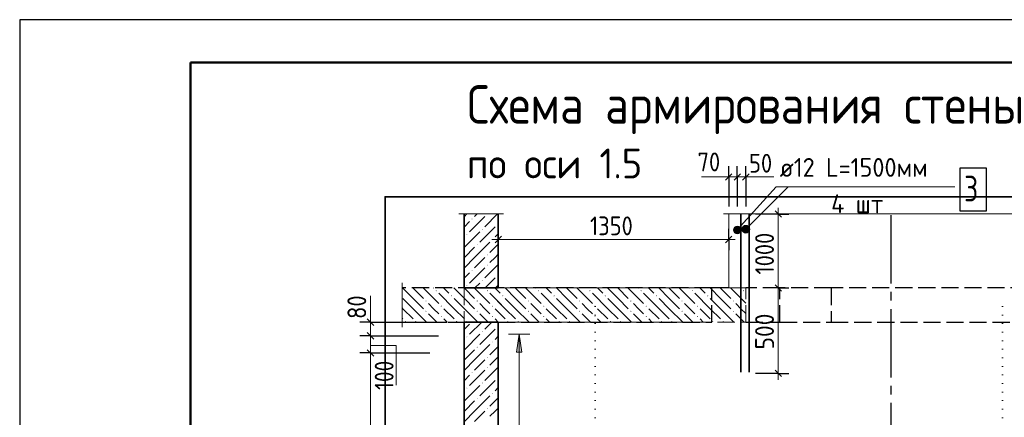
# Model space of a CAD drawing. Header units: millimetres. Extents: x 0 to 50400, y 0 to 35640.
# Tile 9 of 21: x 0 to 13837, y 30053 to 35640. Entities that reach past the tile are written whole.
import ezdxf

# ---------------------------------------------------------------- set-up
doc = ezdxf.new("R2010")
doc.units = ezdxf.units.MM
for name, pattern in [('______2', [324, 240, -84]), ('______5', [1320, 960, -120, 120, -120]), ('______9', [120, 0, -120])]:
    doc.linetypes.add(name, pattern=pattern)
for name, color, linetype, lineweight in [('Standard', 7, 'Continuous', 25), ('ЖБ Лестница', 52, 'Continuous', 25), ('ЖБ Перекрытие верхний уровень', 7, 'Continuous', 35), ('ЖБ Стена верхний уровень', 7, 'Continuous', 35), ('Заголовок чертежа', 7, 'Continuous', 25), ('Общий02', 7, 'Continuous', 18), ('Позиционная метка линия выноска', 7, 'Continuous', 13), ('Позиционная метка номер позиции', 7, 'Continuous', 13), ('Сечения символ', 7, 'Continuous', 25)]:
    doc.layers.add(name, color=color, linetype=linetype, lineweight=lineweight)
doc.layers.add('Оси', color=7, linetype='______5', true_color=0x656565)
doc.layers.add('Стена обрамление Г-обр.', color=7, linetype='Continuous', true_color=0xa0a0a0)
doc.layers.add('Размерная выноска', color=7, linetype='Continuous')
doc.styles.add('ISOCPEUR', font='txt')

msp = doc.modelspace()

# ---------------------------------------------------------------- hatches: boundary and pattern name
at = {"layer": 'ЖБ Лестница', "linetype": 'Continuous', "lineweight": 18, "transparency": 33554687}
for points in [[(6566, 31831), (6573, 31839), (6581, 31831), (6573, 31823)], [(7286, 31831), (7293, 31839), (7301, 31831), (7293, 31823)], [(8006, 31831), (8013, 31839), (8021, 31831), (8013, 31823)], [(8726, 31831), (8733, 31839), (8741, 31831), (8733, 31823)], [(9446, 31831), (9453, 31839), (9461, 31831), (9453, 31823)], [(10166, 31831), (10173, 31839), (10181, 31831), (10173, 31823)], [(6422, 31687), (6429, 31695), (6437, 31687), (6429, 31679)], [(6782, 31759), (6789, 31767), (6797, 31759), (6789, 31751)], [(7142, 31687), (7149, 31695), (7157, 31687), (7149, 31679)], [(7502, 31759), (7509, 31767), (7517, 31759), (7509, 31751)], [(7862, 31687), (7869, 31695), (7877, 31687), (7869, 31679)], [(8222, 31759), (8229, 31767), (8237, 31759), (8229, 31751)], [(8582, 31687), (8589, 31695), (8597, 31687), (8589, 31679)], [(8942, 31759), (8949, 31767), (8957, 31759), (8949, 31751)], [(9302, 31687), (9309, 31695), (9317, 31687), (9309, 31679)], [(9662, 31759), (9669, 31767), (9677, 31759), (9669, 31751)], [(10022, 31687), (10029, 31695), (10037, 31687), (10029, 31679)], [(6422, 31543), (6429, 31551), (6437, 31543), (6429, 31535)], [(6638, 31615), (6645, 31623), (6653, 31615), (6645, 31607)], [(7142, 31543), (7149, 31551), (7157, 31543), (7149, 31535)], [(7358, 31615), (7365, 31623), (7373, 31615), (7365, 31607)], [(7862, 31543), (7869, 31551), (7877, 31543), (7869, 31535)], [(8078, 31615), (8085, 31623), (8093, 31615), (8085, 31607)], [(8582, 31543), (8589, 31551), (8597, 31543), (8589, 31535)], [(8798, 31615), (8805, 31623), (8813, 31615), (8805, 31607)], [(9302, 31543), (9309, 31551), (9317, 31543), (9309, 31535)], [(9518, 31615), (9525, 31623), (9533, 31615), (9525, 31607)], [(10022, 31543), (10029, 31551), (10037, 31543), (10029, 31535)], [(6638, 31471), (6645, 31479), (6653, 31471), (6645, 31463)], [(7358, 31471), (7365, 31479), (7373, 31471), (7365, 31463)], [(8078, 31471), (8085, 31479), (8093, 31471), (8085, 31463)], [(8798, 31471), (8805, 31479), (8813, 31471), (8805, 31463)], [(9518, 31471), (9525, 31479), (9533, 31471), (9525, 31463)], [(6278, 31399), (6285, 31407), (6293, 31399), (6285, 31391)], [(6854, 31399), (6861, 31407), (6869, 31399), (6861, 31391)], [(6998, 31399), (7005, 31407), (7013, 31399), (7005, 31391)], [(7574, 31399), (7581, 31407), (7589, 31399), (7581, 31391)], [(7718, 31399), (7725, 31407), (7733, 31399), (7725, 31391)], [(8294, 31399), (8301, 31407), (8309, 31399), (8301, 31391)], [(8438, 31399), (8445, 31407), (8453, 31399), (8445, 31391)], [(9014, 31399), (9021, 31407), (9029, 31399), (9021, 31391)], [(9158, 31399), (9165, 31407), (9173, 31399), (9165, 31391)], [(9734, 31399), (9741, 31407), (9749, 31399), (9741, 31391)], [(9878, 31399), (9885, 31407), (9893, 31399), (9885, 31391)]]:
    msp.add_hatch(color=7, dxfattribs=at).paths.add_polyline_path(points, flags=16)
at = {"layer": 'ЖБ Перекрытие верхний уровень', "linetype": 'Continuous', "lineweight": 18, "transparency": 33554687}
for points in [[(5846, 31831), (5853, 31839), (5861, 31831), (5853, 31823)], [(6566, 31831), (6573, 31839), (6581, 31831), (6573, 31823)], [(7286, 31831), (7293, 31839), (7301, 31831), (7293, 31823)], [(8006, 31831), (8013, 31839), (8021, 31831), (8013, 31823)], [(8726, 31831), (8733, 31839), (8741, 31831), (8733, 31823)], [(9446, 31831), (9453, 31839), (9461, 31831), (9453, 31823)], [(5702, 31687), (5709, 31695), (5717, 31687), (5709, 31679)], [(6062, 31759), (6069, 31767), (6077, 31759), (6069, 31751)], [(6422, 31687), (6429, 31695), (6437, 31687), (6429, 31679)], [(6782, 31759), (6789, 31767), (6797, 31759), (6789, 31751)], [(7142, 31687), (7149, 31695), (7157, 31687), (7149, 31679)], [(7502, 31759), (7509, 31767), (7517, 31759), (7509, 31751)], [(7862, 31687), (7869, 31695), (7877, 31687), (7869, 31679)], [(8222, 31759), (8229, 31767), (8237, 31759), (8229, 31751)], [(8582, 31687), (8589, 31695), (8597, 31687), (8589, 31679)], [(8942, 31759), (8949, 31767), (8957, 31759), (8949, 31751)], [(9302, 31687), (9309, 31695), (9317, 31687), (9309, 31679)], [(9662, 31759), (9669, 31767), (9677, 31759), (9669, 31751)], [(5702, 31543), (5709, 31551), (5717, 31543), (5709, 31535)], [(5918, 31615), (5925, 31623), (5933, 31615), (5925, 31607)], [(6422, 31543), (6429, 31551), (6437, 31543), (6429, 31535)], [(6638, 31615), (6645, 31623), (6653, 31615), (6645, 31607)], [(7142, 31543), (7149, 31551), (7157, 31543), (7149, 31535)], [(7358, 31615), (7365, 31623), (7373, 31615), (7365, 31607)], [(7862, 31543), (7869, 31551), (7877, 31543), (7869, 31535)], [(8078, 31615), (8085, 31623), (8093, 31615), (8085, 31607)], [(8582, 31543), (8589, 31551), (8597, 31543), (8589, 31535)], [(8798, 31615), (8805, 31623), (8813, 31615), (8805, 31607)], [(9302, 31543), (9309, 31551), (9317, 31543), (9309, 31535)], [(9518, 31615), (9525, 31623), (9533, 31615), (9525, 31607)], [(5918, 31471), (5925, 31479), (5933, 31471), (5925, 31463)], [(6638, 31471), (6645, 31479), (6653, 31471), (6645, 31463)], [(7358, 31471), (7365, 31479), (7373, 31471), (7365, 31463)], [(8078, 31471), (8085, 31479), (8093, 31471), (8085, 31463)], [(8798, 31471), (8805, 31479), (8813, 31471), (8805, 31463)], [(9518, 31471), (9525, 31479), (9533, 31471), (9525, 31463)], [(5414, 31399), (5421, 31407), (5429, 31399), (5421, 31391)], [(5558, 31399), (5565, 31407), (5573, 31399), (5565, 31391)], [(6134, 31399), (6141, 31407), (6149, 31399), (6141, 31391)], [(6278, 31399), (6285, 31407), (6293, 31399), (6285, 31391)], [(6854, 31399), (6861, 31407), (6869, 31399), (6861, 31391)], [(6998, 31399), (7005, 31407), (7013, 31399), (7005, 31391)], [(7574, 31399), (7581, 31407), (7589, 31399), (7581, 31391)], [(7718, 31399), (7725, 31407), (7733, 31399), (7725, 31391)], [(8294, 31399), (8301, 31407), (8309, 31399), (8301, 31391)], [(8438, 31399), (8445, 31407), (8453, 31399), (8445, 31391)], [(9014, 31399), (9021, 31407), (9029, 31399), (9021, 31391)], [(9158, 31399), (9165, 31407), (9173, 31399), (9165, 31391)]]:
    msp.add_hatch(color=7, dxfattribs=at).paths.add_polyline_path(points, flags=16)
at = {"layer": 'ЖБ Стена верхний уровень', "linetype": 'Continuous', "lineweight": 18, "transparency": 33554687}
for points in [[(6351, 32839), (6357, 32845), (6363, 32839), (6357, 32833)], [(6567, 32911), (6579, 32911), (6573, 32905)], [(6495, 32695), (6501, 32701), (6507, 32695), (6501, 32689)], [(6711, 32767), (6717, 32773), (6723, 32767), (6717, 32761)], [(6279, 32623), (6285, 32629), (6291, 32623), (6285, 32617)], [(6639, 32551), (6645, 32557), (6651, 32551), (6645, 32545)], [(6423, 32479), (6429, 32485), (6435, 32479), (6429, 32473)], [(6567, 32335), (6573, 32341), (6579, 32335), (6573, 32329)], [(6351, 32119), (6357, 32125), (6363, 32119), (6357, 32113)], [(6567, 32191), (6573, 32197), (6579, 32191), (6573, 32185)], [(6495, 31975), (6501, 31981), (6507, 31975), (6501, 31969)], [(6711, 32047), (6717, 32053), (6723, 32047), (6717, 32041)], [(6279, 31903), (6285, 31909), (6291, 31903), (6285, 31897)], [(6711, 31327), (6717, 31333), (6723, 31327), (6717, 31321)], [(6279, 31183), (6285, 31189), (6291, 31183), (6285, 31177)], [(6495, 31255), (6501, 31261), (6507, 31255), (6501, 31249)], [(6423, 31039), (6429, 31045), (6435, 31039), (6429, 31033)], [(6639, 31111), (6645, 31117), (6651, 31111), (6645, 31105)], [(6567, 30895), (6573, 30901), (6579, 30895), (6573, 30889)], [(6567, 30751), (6573, 30757), (6579, 30751), (6573, 30745)], [(6351, 30679), (6357, 30685), (6363, 30679), (6357, 30673)], [(6711, 30607), (6717, 30613), (6723, 30607), (6717, 30601)], [(6279, 30463), (6285, 30469), (6291, 30463), (6285, 30457)], [(6495, 30535), (6501, 30541), (6507, 30535), (6501, 30529)], [(6423, 30319), (6429, 30325), (6435, 30319), (6429, 30313)], [(6639, 30391), (6645, 30397), (6651, 30391), (6645, 30385)], [(6567, 30175), (6573, 30181), (6579, 30175), (6573, 30169)]]:
    msp.add_hatch(color=7, dxfattribs=at).paths.add_polyline_path(points, flags=16)
at = {"layer": 'Общий02', "linetype": 'Continuous', "lineweight": 13, "transparency": 33554687}
msp.add_hatch(color=7, dxfattribs=at).paths.add_polyline_path([(6984, 30968), (7020, 31220), (7056, 30968)], flags=16)
msp.add_hatch(color=7, dxfattribs=at).paths.add_polyline_path([(6984, 30968), (7020, 31220), (7056, 30968)], flags=16)
at = {"layer": 'Позиционная метка линия выноска', "linetype": 'Continuous', "lineweight": 13, "transparency": 33554687}
for points in [[(10125, 32649), (10045, 32722), (10033, 32696)], [(10125, 32649), (10033, 32696), (10102, 32634)], [(10102, 32634), (10033, 32696), (10034, 32669)], [(10102, 32634), (10034, 32669), (10074, 32633)], [(10074, 32633), (10034, 32669), (10049, 32645)], [(10138, 32674), (10069, 32737), (10045, 32722)], [(10138, 32674), (10045, 32722), (10125, 32649)], [(10137, 32702), (10097, 32738), (10069, 32737)], [(10137, 32702), (10069, 32737), (10138, 32674)], [(10097, 32738), (10137, 32702), (10122, 32725)], [(10244, 32658), (10167, 32734), (10153, 32710)], [(10244, 32658), (10153, 32710), (10219, 32644)], [(10219, 32644), (10153, 32710), (10153, 32682)], [(10219, 32644), (10153, 32682), (10192, 32644)], [(10192, 32644), (10153, 32682), (10167, 32658)], [(10257, 32682), (10192, 32748), (10167, 32734)], [(10257, 32682), (10167, 32734), (10244, 32658)], [(10257, 32710), (10219, 32748), (10192, 32748)], [(10257, 32710), (10192, 32748), (10257, 32682)], [(10219, 32748), (10257, 32710), (10244, 32734)]]:
    msp.add_hatch(color=7, dxfattribs=at).paths.add_polyline_path(points)

# ---------------------------------------------------------------- linework, layer by layer
at = {"layer": 'Standard', "color": 7, "linetype": 'Continuous', "lineweight": 25, "transparency": 33554687}
for p, q in [((2400, 35040), (2400, 1270)), ((9920, 33386), (10010, 33476)), ((10040, 33386), (10130, 33476)), ((10160, 33386), (10250, 33476)), ((10705, 32863), (10615, 32953)), ((6680, 32506), (6770, 32596)), ((9920, 32506), (10010, 32596)), ((10705, 31825), (10615, 31915)), ((4885, 31435), (4975, 31345)), ((4885, 31243), (4975, 31153)), ((4885, 31003), (4975, 30913)), ((10705, 30625), (10615, 30715))]:
    msp.add_line(p, q, dxfattribs=at)
at = {"layer": 'Standard', "color": 7, "linetype": 'Continuous', "lineweight": -3, "transparency": 33554687}
for p, q in [((9965, 33431), (9965, 33581)), ((10085, 33431), (10085, 33581)), ((10205, 33431), (10205, 33581)), ((9965, 33431), (9965, 33281)), ((9965, 33431), (9965, 33014)), ((10085, 33431), (10085, 33281)), ((10085, 33431), (10085, 33014)), ((10205, 33431), (10205, 33281)), ((10205, 33431), (10205, 33014)), ((10660, 32908), (10340, 32908)), ((10660, 32908), (10510, 32908)), ((10660, 32908), (10810, 32908)), ((6725, 32551), (6725, 32701)), ((9965, 32551), (9965, 32701)), ((6725, 32551), (6725, 32401)), ((9965, 32551), (9965, 32401)), ((10660, 31870), (10510, 31870)), ((10660, 31870), (10810, 31870)), ((10660, 31870), (10660, 31870)), ((4930, 31390), (4780, 31390)), ((4930, 31390), (5080, 31390)), ((4930, 31390), (6006, 31390)), ((4930, 31198), (4780, 31198)), ((4930, 31198), (5080, 31198)), ((4930, 30958), (4780, 30958)), ((4930, 30958), (5080, 30958)), ((10660, 30670), (10340, 30670)), ((10660, 30670), (10510, 30670)), ((10660, 30670), (10810, 30670))]:
    msp.add_line(p, q, dxfattribs=at)
at = {"layer": 'Standard', "color": 7, "linetype": 'Continuous', "lineweight": 13, "transparency": 33554687}
for p, q in [((9965, 33431), (9875, 33431)), ((9965, 33431), (10085, 33431)), ((10085, 33431), (10205, 33431)), ((10205, 33431), (10295, 33431)), ((10660, 32908), (10660, 32998)), ((10660, 31870), (10660, 32908)), ((6725, 32551), (6635, 32551)), ((6725, 32551), (9965, 32551)), ((9965, 32551), (10055, 32551)), ((4930, 31390), (4930, 31480)), ((4930, 30958), (4930, 21838)), ((10660, 30670), (10660, 30580))]:
    msp.add_line(p, q, dxfattribs=at)
at = {"layer": 'Standard', "color": 7, "linetype": 'Continuous', "lineweight": 25, "transparency": 33554687}
msp.add_lwpolyline([(0, 0), (50400, 0), (50400, 35640), (0, 35640), (0, 0)], close=True, dxfattribs=at)
at = {"layer": 'Standard', "color": 7, "linetype": 'Continuous', "lineweight": 13, "transparency": 33554687}
for points in [[(50400, 35640), (0, 35640), (0, 0), (50400, 0), (50400, 35640)], [(10660, 30670), (10660, 30880), (10660, 30880), (10660, 31870)], [(4930, 31390), (4930, 31308), (4930, 31308), (4930, 31198)], [(4930, 31198), (4930, 31182), (4930, 31182), (4930, 30958)]]:
    msp.add_lwpolyline(points, dxfattribs=at)
at = {"layer": 'Standard', "color": 7, "linetype": 'Continuous', "lineweight": 50, "transparency": 33554687}
msp.add_lwpolyline([(2400, 35040), (49800, 35040), (49800, 600), (2400, 600), (2400, 35040)], close=True, dxfattribs=at)
at = {"layer": 'Standard', "color": 254, "linetype": 'Continuous', "lineweight": 35, "true_color": 0xc4c4ff, "transparency": 33554687}
msp.add_lwpolyline([(5134, 20554), (23638, 20554), (23638, 33151), (5134, 33151), (5134, 20554)], dxfattribs=at)
at = {"layer": 'Standard', "color": 7, "linetype": 'Continuous', "lineweight": -3, "transparency": 33554687}
for points in [[(4930, 31198), (4986, 31198), (4986, 31198), (5886, 31198)], [(4930, 30958), (5078, 30958), (5078, 30958), (5766, 30958)]]:
    msp.add_lwpolyline(points, dxfattribs=at)
at = {"layer": 'ЖБ Лестница', "color": 7, "linetype": '______2', "lineweight": 13, "transparency": 33554687}
for p, q in [((6245, 31870), (6245, 31390)), ((10205, 31870), (6245, 31870)), ((10205, 31390), (10205, 31870)), ((6245, 31390), (10205, 31390))]:
    msp.add_line(p, q, dxfattribs=at)
at = {"layer": 'ЖБ Лестница', "color": 9, "linetype": 'Continuous', "lineweight": 18, "true_color": 0xc7c7c7, "transparency": 33554687}
for p, q in [((6249, 31867), (6393, 31723)), ((6393, 31867), (6609, 31651)), ((6534, 31870), (6537, 31867)), ((6678, 31870), (6753, 31795)), ((6969, 31723), (6822, 31870)), ((6969, 31867), (7113, 31723)), ((7113, 31867), (7329, 31651)), ((7254, 31870), (7257, 31867)), ((7398, 31870), (7473, 31795)), ((7689, 31723), (7542, 31870)), ((7689, 31867), (7833, 31723)), ((7833, 31867), (8049, 31651)), ((7974, 31870), (7977, 31867)), ((8118, 31870), (8193, 31795)), ((8409, 31723), (8262, 31870)), ((8409, 31867), (8553, 31723)), ((8553, 31867), (8769, 31651)), ((8694, 31870), (8697, 31867)), ((8838, 31870), (8913, 31795)), ((9129, 31723), (8982, 31870)), ((9129, 31867), (9273, 31723)), ((9273, 31867), (9489, 31651)), ((9414, 31870), (9417, 31867)), ((9558, 31870), (9633, 31795)), ((9849, 31723), (9702, 31870)), ((9849, 31867), (9993, 31723)), ((9993, 31867), (10205, 31655)), ((10134, 31870), (10137, 31867)), ((6249, 31723), (6245, 31727)), ((6249, 31723), (6393, 31579)), ((6825, 31579), (6609, 31795)), ((6825, 31723), (6969, 31579)), ((6969, 31723), (7113, 31579)), ((7545, 31579), (7329, 31795)), ((7545, 31723), (7689, 31579)), ((7689, 31723), (7833, 31579)), ((8265, 31579), (8049, 31795)), ((8265, 31723), (8409, 31579)), ((8409, 31723), (8553, 31579)), ((8985, 31579), (8769, 31795)), ((8985, 31723), (9129, 31579)), ((9129, 31723), (9273, 31579)), ((9705, 31579), (9489, 31795)), ((9705, 31723), (9849, 31579)), ((9849, 31723), (9993, 31579)), ((6245, 31583), (6249, 31579)), ((6249, 31579), (6438, 31390)), ((6537, 31579), (6465, 31651)), ((6609, 31507), (6537, 31579)), ((6681, 31579), (6825, 31435)), ((6825, 31579), (6969, 31435)), ((6969, 31579), (7158, 31390)), ((7257, 31579), (7185, 31651)), ((7329, 31507), (7257, 31579)), ((7401, 31579), (7545, 31435)), ((7545, 31579), (7689, 31435)), ((7689, 31579), (7878, 31390)), ((7977, 31579), (7905, 31651)), ((8049, 31507), (7977, 31579)), ((8121, 31579), (8265, 31435)), ((8265, 31579), (8409, 31435)), ((8409, 31579), (8598, 31390)), ((8697, 31579), (8625, 31651)), ((8769, 31507), (8697, 31579)), ((8841, 31579), (8985, 31435)), ((8985, 31579), (9129, 31435)), ((9129, 31579), (9318, 31390)), ((9417, 31579), (9345, 31651)), ((9489, 31507), (9417, 31579)), ((9561, 31579), (9705, 31435)), ((9705, 31579), (9849, 31435)), ((9849, 31579), (10038, 31390)), ((10137, 31579), (10065, 31651)), ((10205, 31511), (10137, 31579)), ((6245, 31439), (6249, 31435)), ((6465, 31507), (6582, 31390)), ((6681, 31435), (6726, 31390)), ((7185, 31507), (7302, 31390)), ((7401, 31435), (7446, 31390)), ((7905, 31507), (8022, 31390)), ((8121, 31435), (8166, 31390)), ((8625, 31507), (8742, 31390)), ((8841, 31435), (8886, 31390)), ((9345, 31507), (9462, 31390)), ((9561, 31435), (9606, 31390)), ((10065, 31507), (10182, 31390))]:
    msp.add_line(p, q, dxfattribs=at)
at = {"layer": 'ЖБ Перекрытие верхний уровень', "color": 7, "linetype": '______2', "lineweight": 25, "transparency": 33554687}
for p, q in [((6725, 31870), (5374, 31870)), ((9725, 31870), (6725, 31870)), ((9725, 31390), (9725, 31870)), ((5374, 31390), (6725, 31390)), ((6725, 31390), (9725, 31390))]:
    msp.add_line(p, q, dxfattribs=at)
at = {"layer": 'ЖБ Перекрытие верхний уровень', "color": 9, "linetype": 'Continuous', "lineweight": 18, "true_color": 0xc7c7c7, "transparency": 33554687}
for p, q in [((5529, 31723), (5382, 31870)), ((5529, 31867), (5673, 31723)), ((5673, 31867), (5889, 31651)), ((5814, 31870), (5817, 31867)), ((5958, 31870), (6033, 31795)), ((6249, 31723), (6102, 31870)), ((6249, 31867), (6393, 31723)), ((6393, 31867), (6609, 31651)), ((6534, 31870), (6537, 31867)), ((6678, 31870), (6725, 31823)), ((6969, 31723), (6822, 31870)), ((6969, 31867), (7113, 31723)), ((7113, 31867), (7329, 31651)), ((7254, 31870), (7257, 31867)), ((7398, 31870), (7473, 31795)), ((7689, 31723), (7542, 31870)), ((7689, 31867), (7833, 31723)), ((7833, 31867), (8049, 31651)), ((7974, 31870), (7977, 31867)), ((8118, 31870), (8193, 31795)), ((8409, 31723), (8262, 31870)), ((8409, 31867), (8553, 31723)), ((8553, 31867), (8769, 31651)), ((8694, 31870), (8697, 31867)), ((8838, 31870), (8913, 31795)), ((9129, 31723), (8982, 31870)), ((9129, 31867), (9273, 31723)), ((9273, 31867), (9489, 31651)), ((9414, 31870), (9417, 31867)), ((9558, 31870), (9633, 31795)), ((9725, 31847), (9702, 31870)), ((5385, 31723), (5529, 31579)), ((5529, 31723), (5673, 31579)), ((6105, 31579), (5889, 31795)), ((6105, 31723), (6249, 31579)), ((6249, 31723), (6393, 31579)), ((6725, 31679), (6609, 31795)), ((6725, 31823), (6753, 31795)), ((6825, 31723), (6969, 31579)), ((6969, 31723), (7113, 31579)), ((7545, 31579), (7329, 31795)), ((7545, 31723), (7689, 31579)), ((7689, 31723), (7833, 31579)), ((8265, 31579), (8049, 31795)), ((8265, 31723), (8409, 31579)), ((8409, 31723), (8553, 31579)), ((8985, 31579), (8769, 31795)), ((8985, 31723), (9129, 31579)), ((9129, 31723), (9273, 31579)), ((9705, 31579), (9489, 31795)), ((9705, 31723), (9725, 31703)), ((5385, 31579), (5374, 31590)), ((5385, 31579), (5529, 31435)), ((5529, 31579), (5718, 31390)), ((5817, 31579), (5745, 31651)), ((5889, 31507), (5817, 31579)), ((5961, 31579), (6105, 31435)), ((6105, 31579), (6249, 31435)), ((6249, 31579), (6438, 31390)), ((6537, 31579), (6465, 31651)), ((6609, 31507), (6537, 31579)), ((6681, 31579), (6725, 31535)), ((6825, 31579), (6725, 31679)), ((6825, 31579), (6969, 31435)), ((6969, 31579), (7158, 31390)), ((7257, 31579), (7185, 31651)), ((7329, 31507), (7257, 31579)), ((7401, 31579), (7545, 31435)), ((7545, 31579), (7689, 31435)), ((7689, 31579), (7878, 31390)), ((7977, 31579), (7905, 31651)), ((8049, 31507), (7977, 31579)), ((8121, 31579), (8265, 31435)), ((8265, 31579), (8409, 31435)), ((8409, 31579), (8598, 31390)), ((8697, 31579), (8625, 31651)), ((8769, 31507), (8697, 31579)), ((8841, 31579), (8985, 31435)), ((8985, 31579), (9129, 31435)), ((9129, 31579), (9318, 31390)), ((9417, 31579), (9345, 31651)), ((9489, 31507), (9417, 31579)), ((9561, 31579), (9705, 31435)), ((9705, 31579), (9725, 31559)), ((5374, 31446), (5385, 31435)), ((5745, 31507), (5862, 31390)), ((5961, 31435), (6006, 31390)), ((6465, 31507), (6582, 31390)), ((6681, 31435), (6725, 31391)), ((6725, 31535), (6825, 31435)), ((7185, 31507), (7302, 31390)), ((7401, 31435), (7446, 31390)), ((7905, 31507), (8022, 31390)), ((8121, 31435), (8166, 31390)), ((8625, 31507), (8742, 31390)), ((8841, 31435), (8886, 31390)), ((9345, 31507), (9462, 31390)), ((9561, 31435), (9606, 31390)), ((6725, 31391), (6726, 31390))]:
    msp.add_line(p, q, dxfattribs=at)
at = {"layer": 'ЖБ Перекрытие верхний уровень', "color": 253, "linetype": '______2', "lineweight": -3, "true_color": 0xababab, "transparency": 33554687}
for p, q in [((9965, 31870), (9725, 31870)), ((10685, 31390), (10685, 31870)), ((11405, 31870), (10685, 31870)), ((11405, 31870), (11405, 31390)), ((10685, 31390), (11405, 31390))]:
    msp.add_line(p, q, dxfattribs=at)
at = {"layer": 'ЖБ Стена верхний уровень', "color": 7, "linetype": 'Continuous', "lineweight": 35, "transparency": 33554687}
for p, q in [((6245, 32911), (6245, 31870)), ((6725, 31870), (6725, 32911)), ((6245, 31870), (6725, 31870)), ((6245, 31390), (6245, 24790)), ((6725, 31390), (6245, 31390)), ((6725, 24790), (6725, 31390))]:
    msp.add_line(p, q, dxfattribs=at)
at = {"layer": 'ЖБ Стена верхний уровень', "color": 251, "linetype": 'Continuous', "lineweight": 18, "true_color": 0x494949, "transparency": 33554687}
for p, q in [((6285, 32911), (6249, 32875)), ((6249, 32731), (6321, 32803)), ((6537, 32875), (6321, 32659)), ((6429, 32911), (6393, 32875)), ((6717, 32911), (6537, 32731)), ((6245, 32727), (6249, 32731)), ((6249, 32443), (6465, 32659)), ((6681, 32731), (6465, 32515)), ((6249, 32587), (6245, 32583)), ((6725, 32631), (6681, 32587)), ((6249, 32443), (6245, 32439)), ((6393, 32443), (6249, 32299)), ((6393, 32299), (6609, 32515)), ((6725, 32487), (6609, 32371)), ((6249, 32299), (6245, 32295)), ((6393, 32299), (6249, 32155)), ((6537, 32299), (6393, 32155)), ((6609, 32227), (6681, 32299)), ((6681, 32299), (6725, 32343)), ((6537, 32155), (6321, 31939)), ((6725, 32199), (6537, 32011)), ((6245, 32007), (6249, 32011)), ((6249, 32011), (6321, 32083)), ((6681, 32011), (6541, 31870)), ((6397, 31870), (6465, 31939)), ((6725, 31911), (6685, 31870)), ((6245, 31287), (6249, 31291)), ((6249, 31291), (6321, 31363)), ((6493, 31390), (6321, 31219)), ((6681, 31291), (6465, 31075)), ((6637, 31390), (6537, 31291)), ((6249, 31147), (6245, 31143)), ((6249, 31003), (6465, 31219)), ((6725, 31191), (6681, 31147)), ((6249, 31003), (6245, 30999)), ((6393, 31003), (6249, 30859)), ((6393, 30859), (6609, 31075)), ((6725, 31047), (6609, 30931)), ((6249, 30859), (6245, 30855)), ((6393, 30859), (6249, 30715)), ((6537, 30859), (6393, 30715)), ((6609, 30787), (6681, 30859)), ((6681, 30859), (6725, 30903)), ((6725, 30759), (6537, 30571)), ((6249, 30571), (6321, 30643)), ((6537, 30715), (6321, 30499)), ((6245, 30567), (6249, 30571)), ((6249, 30283), (6465, 30499)), ((6681, 30571), (6465, 30355)), ((6725, 30471), (6681, 30427)), ((6249, 30427), (6245, 30423)), ((6393, 30139), (6609, 30355)), ((6725, 30327), (6609, 30211)), ((6249, 30283), (6245, 30279)), ((6393, 30283), (6249, 30139)), ((6681, 30139), (6725, 30183)), ((6249, 30139), (6245, 30135)), ((6393, 30139), (6249, 29995)), ((6537, 30139), (6393, 29995)), ((6609, 30067), (6681, 30139))]:
    msp.add_line(p, q, dxfattribs=at)
at = {"layer": 'ЖБ Стена верхний уровень', "color": 7, "linetype": 'Continuous', "lineweight": 18, "transparency": 33554687}
msp.add_line((9965, 31870), (9965, 32911), dxfattribs=at)
at = {"layer": 'ЖБ Стена верхний уровень', "color": 253, "linetype": '______2', "lineweight": -3, "true_color": 0xababab, "transparency": 33554687}
for p, q in [((10685, 31870), (10205, 31870)), ((20645, 31870), (11405, 31870)), ((10205, 31390), (10685, 31390)), ((11405, 31390), (22445, 31390))]:
    msp.add_line(p, q, dxfattribs=at)
at = {"layer": 'Общий02', "color": 251, "linetype": 'Continuous', "lineweight": 13, "true_color": 0x494949, "transparency": 33554687}
for p, q in [((7170, 31220), (6870, 31220)), ((6984, 30968), (7020, 31220)), ((6984, 30968), (7020, 31220)), ((7020, 31220), (7020, 21838)), ((7020, 31220), (7020, 31220)), ((7020, 31220), (7020, 31220)), ((7020, 31220), (7020, 31220)), ((7020, 31220), (7056, 30968)), ((7020, 31220), (7020, 21838)), ((7020, 31220), (7020, 31220)), ((7020, 31220), (7020, 31220)), ((7020, 31220), (7020, 31220)), ((7020, 31220), (7056, 30968)), ((7056, 30968), (6984, 30968)), ((7056, 30968), (6984, 30968)), ((7020, 30968), (7020, 30950)), ((7020, 30968), (7020, 30950))]:
    msp.add_line(p, q, dxfattribs=at)
at = {"layer": 'Оси', "color": 8, "linetype": '______5', "lineweight": -3, "transparency": 33554687}
msp.add_line((12245, 32894), (12245, 19316), dxfattribs=at)
at = {"layer": 'Позиционная метка линия выноска', "color": 7, "linetype": 'Continuous', "lineweight": 13, "transparency": 33554687}
for p, q in [((10045, 32722), (10045, 32722)), ((10122, 32725), (10122, 32725)), ((10167, 32734), (10167, 32734)), ((10167, 32658), (10167, 32658)), ((10244, 32734), (10244, 32734)), ((10244, 32658), (10244, 32658)), ((10049, 32645), (10049, 32645)), ((10125, 32649), (10125, 32649))]:
    msp.add_line(p, q, dxfattribs=at)
for points in [[(10801, 33291), (10633, 33291), (10085, 32685)], [(13141, 33291), (10801, 33291), (10205, 32696)]]:
    msp.add_lwpolyline(points, dxfattribs=at)
for centre in [(10085, 32685), (10205, 32696)]:
    msp.add_circle(centre, 54, dxfattribs=at)
at = {"layer": 'Размерная выноска', "color": 7, "linetype": 'Continuous', "lineweight": 13, "transparency": 33554687}
for p, q in [((9965, 33431), (9584, 33431)), ((10205, 33431), (10597, 33431)), ((6797, 32911), (6173, 32911)), ((9893, 32911), (22037, 32911)), ((5374, 31942), (5374, 31318)), ((4930, 31390), (4930, 31760)), ((4930, 31064), (5292, 31064)), ((5292, 31064), (5292, 30505))]:
    msp.add_line(p, q, dxfattribs=at)
at = {"layer": 'Сечения символ', "color": 7, "linetype": '______9', "lineweight": 13, "transparency": 33554687}
for p, q in [((8088, 31609), (8088, 20610)), ((13812, 31609), (13812, 20610))]:
    msp.add_line(p, q, dxfattribs=at)
at = {"layer": 'Стена обрамление Г-обр.', "color": 7, "linetype": 'Continuous', "lineweight": 35, "transparency": 33554687}
for p, q in [((10133, 30685), (10133, 32911)), ((10133, 30685), (10133, 32911)), ((10253, 30685), (10253, 32911)), ((10253, 30685), (10253, 32911))]:
    msp.add_line(p, q, dxfattribs=at)
at = {"layer": 'Стена обрамление Г-обр.', "color": 7, "linetype": 'Continuous', "lineweight": 25, "transparency": 33554687}
msp.add_lwpolyline([(13213, 32955), (13585, 32955), (13585, 33555), (13213, 33555), (13213, 32955)], dxfattribs=at)

# ---------------------------------------------------------------- texts
at = {"layer": 'Standard', "color": 7, "linetype": 'Continuous', "lineweight": 25, "transparency": 33554687, "char_height": 264, "attachment_point": 7, "style": 'ISOCPEUR'}
for s, insert, width in [('\\W0.87;70', (9526, 33509), 484.72), ('\\W0.87;50', (10250, 33491), 484.71), ('\\W0.87;1350', (8015, 32611), 800.29)]:
    msp.add_mtext(s, dxfattribs=dict(at, insert=insert, width=width))
at = {"layer": 'Standard', "color": 7, "linetype": 'Continuous', "lineweight": 25, "transparency": 33554687, "char_height": 264, "attachment_point": 7, "rotation": 90, "style": 'ISOCPEUR'}
for s, insert, width in [('\\W0.87;1000', (10600, 32059), 800.28), ('\\W0.87;80', (4870, 31435), 484.73), ('\\W0.91;500', (10600, 31006), 674.39), ('\\W0.83;100', (5254, 30438), 610.29)]:
    msp.add_mtext(s, dxfattribs=dict(at, insert=insert, width=width))
at = {"layer": 'Заголовок чертежа', "color": 7, "linetype": 'Continuous', "lineweight": 50, "transparency": 33554687, "attachment_point": 7, "style": 'ISOCPEUR'}
for s, insert, char_height, width in [('\\W0.99;Схема армирования стены', (6283, 34033), 540, 9225.73), ('\\W0.94;по оси 1.5', (6283, 33410), 420, 2757.9)]:
    msp.add_mtext(s, dxfattribs=dict(at, insert=insert, char_height=char_height, width=width))
at = {"layer": 'Позиционная метка номер позиции', "color": 7, "linetype": 'Continuous', "lineweight": 25, "transparency": 33554687, "insert": (11404, 32921), "char_height": 264, "width": 968.87, "attachment_point": 7, "style": 'ISOCPEUR'}
msp.add_mtext('\\W0.94;4 шт', dxfattribs=at)
at = {"layer": 'Стена обрамление Г-обр.', "color": 7, "linetype": 'Continuous', "lineweight": 13, "transparency": 33554687, "attachment_point": 7, "style": 'ISOCPEUR'}
for s, insert, char_height, width in [('\\W0.94;ø12 L=1500мм ', (10681, 33432), 264, 2472.18), ('\\W0.78;3', (13273, 33087), 360, 391.69)]:
    msp.add_mtext(s, dxfattribs=dict(at, insert=insert, char_height=char_height, width=width))

doc.saveas('drawing.dxf')
